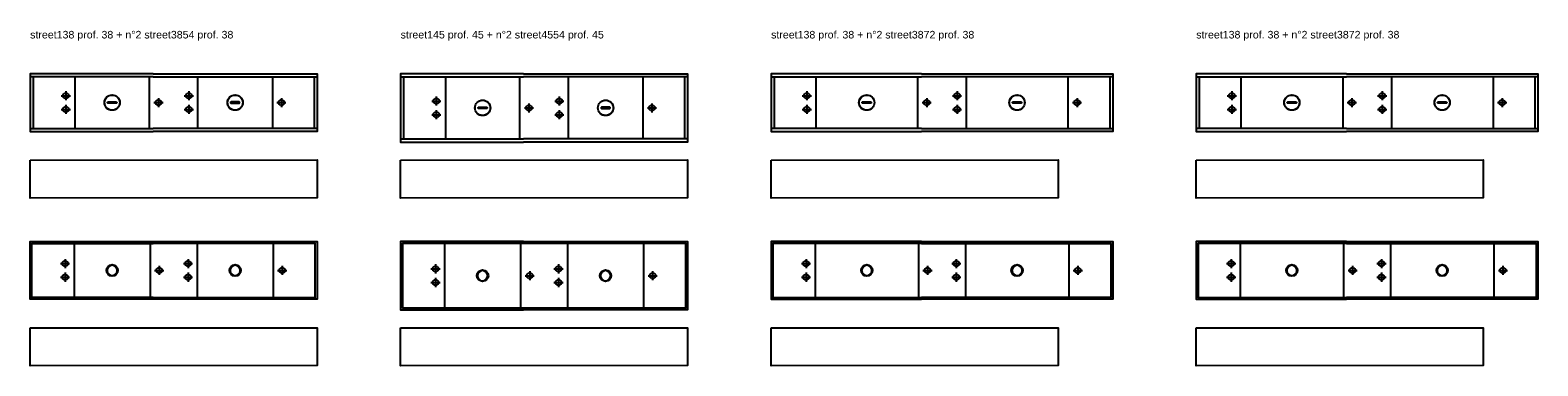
# Model space of a CAD drawing. Header units: millimetres. Extents: x 396 to 4372, y 216 to 1946.
# Tile 11 of 12: x 3379 to 4372, y 588 to 810. Entities that reach past the tile are written whole.
import ezdxf

# ---------------------------------------------------------------- set-up
doc = ezdxf.new("R2010")
doc.units = ezdxf.units.MM
doc.linetypes.add('ACAD_ISO02W100', pattern=[15, 12, -3])
doc.styles.get("Standard").update_dxf_attribs({"font": 'arial.ttf'})

# ---------------------------------------------------------------- blocks, each defined once
blk = doc.blocks.new('*U154')
for p, q in [((81, 36), (0, 36)), ((2, 36), (2, 2)), ((29.49, 36), (29.49, 2)), ((78.51, 2), (78.51, 36)), ((81, 36), (189, 36)), ((110.49, 2), (110.49, 36)), ((159.51, 36), (159.51, 2)), ((187, 36), (187, 2)), ((0, 2), (81, 2)), ((189, 2), (81, 2))]:
    blk.add_line(p, q)
for points in [[(81, 38), (0, 38), (0, 0), (81, 0)], [(81, 38), (189, 38), (189, 0), (81, 0)]]:
    blk.add_lwpolyline(points)
for points in [[(51.2, 19.35), (51.3, 19.39), (51.4, 19.4), (56.6, 19.4), (56.7, 19.39), (56.8, 19.35), (56.88, 19.28), (56.95, 19.2), (56.99, 19.1), (57, 19), (56.99, 18.9), (56.95, 18.8), (56.88, 18.72), (56.8, 18.65), (56.7, 18.61), (56.6, 18.6), (51.4, 18.6), (51.3, 18.61), (51.2, 18.65), (51.12, 18.72), (51.05, 18.8), (51.01, 18.9), (51, 19), (51.01, 19.1), (51.05, 19.2), (51.12, 19.28)], [(137.8, 19.35), (137.7, 19.39), (137.6, 19.4), (132.4, 19.4), (132.3, 19.39), (132.2, 19.35), (132.12, 19.28), (132.05, 19.2), (132.01, 19.1), (132, 19), (132.01, 18.9), (132.05, 18.8), (132.12, 18.72), (132.2, 18.65), (132.3, 18.61), (132.4, 18.6), (137.6, 18.6), (137.7, 18.61), (137.8, 18.65), (137.88, 18.72), (137.95, 18.8), (137.99, 18.9), (138, 19), (137.99, 19.1), (137.95, 19.2), (137.88, 19.28)]]:
    blk.add_lwpolyline(points, close=True)
for centre, radius in [((54, 19), 5.1), ((54, 19), 5), ((135, 19), 5.1), ((135, 19), 5)]:
    blk.add_circle(centre, radius)
at = {"layer": 'Defpoints', "linetype": 'ACAD_ISO02W100'}
for p, q in [((20.49, 23.5), (26.51, 23.5)), ((23.5, 26.51), (23.5, 20.49)), ((84.53, 22.01), (84.53, 15.99)), ((101.49, 23.5), (107.51, 23.5)), ((104.5, 26.51), (104.5, 20.49)), ((165.5, 22.01), (165.5, 15.99)), ((20.49, 14.5), (26.51, 14.5)), ((23.5, 17.51), (23.5, 11.49)), ((81.52, 19), (87.54, 19)), ((101.49, 14.5), (107.51, 14.5)), ((104.5, 17.51), (104.5, 11.49)), ((162.49, 19), (168.51, 19))]:
    blk.add_line(p, q, dxfattribs=at)
for centre in [(23.5, 23.5), (84.53, 19), (104.5, 23.5), (165.5, 19), (23.5, 14.5), (104.5, 14.5)]:
    blk.add_circle(centre, 1.9, dxfattribs=at)
blk = doc.blocks.new('*U155')
for p, q in [((29, 36.81), (29, 1.21)), ((79, 36.81), (79, 1.21)), ((110, 36.81), (110, 1.21)), ((160, 36.81), (160, 1.21, 0))]:
    blk.add_line(p, q)
for points in [[(81, 0), (0, 0), (0, 38.01), (81, 38.01)], [(81, 1.21), (1.2, 1.21), (1.2, 36.81), (81, 36.81)], [(81, 38.01), (189, 38.01), (189, 0.01), (81, 0)], [(81, 1.21), (187.8, 1.21), (187.8, 36.81), (81, 36.81)]]:
    blk.add_lwpolyline(points)
for centre in [(54, 19.01, 0), (135, 19.01, 0)]:
    blk.add_circle(centre, 3.78)
at = {"extrusion": (0, 0, -1)}
for centre in [(-54, 19.01, 0), (-135, 19.01, 0)]:
    blk.add_circle(centre, 3.35, dxfattribs=at)
at = {"layer": 'Defpoints', "linetype": 'ACAD_ISO02W100'}
for p, q in [((19.99, 23.51, 0), (26.01, 23.51, 0)), ((23, 26.52, 0), (23, 20.5, 0)), ((85, 22.02, 0), (85, 16, 0)), ((100.99, 23.51, 0), (107.01, 23.51, 0)), ((104, 26.52, 0), (104, 20.5, 0)), ((166, 22.01), (166, 16)), ((19.99, 14.51, 0), (26.01, 14.51, 0)), ((23, 17.52, 0), (23, 11.5, 0)), ((81.99, 19.01, 0), (88.01, 19.01, 0)), ((100.99, 14.51, 0), (107.01, 14.51, 0)), ((104, 17.52, 0), (104, 11.5, 0)), ((163, 19), (169.01, 19))]:
    blk.add_line(p, q, dxfattribs=at)
for centre in [(23, 23.51, 0), (85, 19.01, 0), (104, 23.51, 0), (166, 19), (23, 14.51, 0), (104, 14.51, 0)]:
    blk.add_circle(centre, 1.9, dxfattribs=at)
blk = doc.blocks.new('*U146')
blk.add_lwpolyline([(0, 25), (189, 25.16), (189, 0.16), (0, 0)], close=True)
blk = doc.blocks.new('*U156')
for p, q in [((0, 43), (81, 43)), ((2, 43), (2, 2)), ((29.49, 43), (29.49, 2)), ((78.51, 2), (78.51, 43)), ((189, 43), (81, 43)), ((110.49, 2), (110.49, 43)), ((159.51, 43), (159.51, 2)), ((187, 43), (187, 2)), ((0, 2), (81, 2)), ((189, 2), (81, 2))]:
    blk.add_line(p, q)
for points in [[(81, 45), (0, 45), (0, 0), (81, 0)], [(81, 45), (189, 45), (189, 0), (81, 0)]]:
    blk.add_lwpolyline(points)
for points in [[(51.2, 22.85), (51.3, 22.89), (51.4, 22.9), (56.6, 22.9), (56.7, 22.89), (56.8, 22.85), (56.88, 22.78), (56.95, 22.7), (56.99, 22.6), (57, 22.5), (56.99, 22.4), (56.95, 22.3), (56.88, 22.22), (56.8, 22.15), (56.7, 22.11), (56.6, 22.1), (51.4, 22.1), (51.3, 22.11), (51.2, 22.15), (51.12, 22.22), (51.05, 22.3), (51.01, 22.4), (51, 22.5), (51.01, 22.6), (51.05, 22.7), (51.12, 22.78)], [(137.8, 22.85), (137.7, 22.89), (137.6, 22.9), (132.4, 22.9), (132.3, 22.89), (132.2, 22.85), (132.12, 22.78), (132.05, 22.7), (132.01, 22.6), (132, 22.5), (132.01, 22.4), (132.05, 22.3), (132.12, 22.22), (132.2, 22.15), (132.3, 22.11), (132.4, 22.1), (137.6, 22.1), (137.7, 22.11), (137.8, 22.15), (137.88, 22.22), (137.95, 22.3), (137.99, 22.4), (138, 22.5), (137.99, 22.6), (137.95, 22.7), (137.88, 22.78)]]:
    blk.add_lwpolyline(points, close=True)
for centre, radius in [((54, 22.5), 5.1), ((54, 22.5), 5), ((135, 22.5), 5.1), ((135, 22.5), 5)]:
    blk.add_circle(centre, radius)
at = {"layer": 'Defpoints', "linetype": 'ACAD_ISO02W100'}
for p, q in [((23.5, 30.01), (23.5, 23.99)), ((104.5, 30.01), (104.5, 23.99)), ((20.49, 27), (26.51, 27)), ((23.5, 21.01), (23.5, 14.99)), ((81.52, 22.5), (87.54, 22.5)), ((84.53, 25.51), (84.53, 19.49)), ((101.49, 27), (107.51, 27)), ((104.5, 21.01), (104.5, 14.99)), ((162.52, 22.5), (168.54, 22.5)), ((165.53, 25.51), (165.53, 19.49)), ((20.49, 18), (26.51, 18)), ((101.49, 18), (107.51, 18))]:
    blk.add_line(p, q, dxfattribs=at)
for centre in [(23.5, 27), (23.5, 18), (84.53, 22.5), (104.5, 27), (104.5, 18), (165.53, 22.5)]:
    blk.add_circle(centre, 1.9, dxfattribs=at)
blk = doc.blocks.new('*U157')
for points in [[(81, 45), (0, 45), (0, 0), (81, -0.01)], [(81, 43.8), (1.2, 43.8), (1.2, 1.2), (81, 1.2)], [(29, 43.8), (29, 1.2)], [(79, 43.8), (79, 1.2)], [(81, 45), (189, 45), (189, 0), (81, -0.01)], [(81, 1.2), (187.8, 1.2), (187.8, 43.8), (81, 43.8)], [(110, 43.8), (110, 1.2)], [(160, 43.8), (160, 1.2)]]:
    blk.add_lwpolyline(points)
for centre in [(54, 22.51, 0), (135, 22.51, 0)]:
    blk.add_circle(centre, 3.78)
at = {"extrusion": (0, 0, -1)}
for centre in [(-54, 22.51, 0), (-135, 22.51, 0)]:
    blk.add_circle(centre, 3.35, dxfattribs=at)
at = {"layer": 'Defpoints', "linetype": 'ACAD_ISO02W100'}
for p, q in [((23, 30.01, 0), (23, 24, 0)), ((104, 30.01, 0), (104, 24, 0)), ((19.99, 27, 0), (26.01, 27, 0)), ((23, 21.01, 0), (23, 15, 0)), ((81.99, 22.5, 0), (88.01, 22.5, 0)), ((85, 25.51, 0), (85, 19.49, 0)), ((100.99, 27, 0), (107.01, 27, 0)), ((104, 21.01, 0), (104, 15, 0)), ((163, 22.5), (169.01, 22.5)), ((166, 25.5), (166, 19.49)), ((19.99, 18, 0), (26.01, 18, 0)), ((100.99, 18, 0), (107.01, 18, 0))]:
    blk.add_line(p, q, dxfattribs=at)
for centre in [(23, 27, 0), (23, 18, 0), (85, 22.5, 0), (104, 27, 0), (104, 18, 0), (166, 22.5)]:
    blk.add_circle(centre, 1.9, dxfattribs=at)
blk = doc.blocks.new('*U158')
for p, q in [((0, 36), (99, 36)), ((2, 36), (2, 2)), ((29.49, 36), (29.49, 2)), ((96.49, 36), (96.49, 2)), ((225, 36), (99, 36)), ((128.51, 36), (128.51, 2)), ((195.51, 36), (195.51, 2)), ((223, 36), (223, 2)), ((99, 2), (0, 2)), ((99, 2), (225, 2))]:
    blk.add_line(p, q)
for points in [[(99, 38), (0, 38), (0, 0), (99, 0)], [(99, 38), (225, 38), (225, 0), (99, 0)]]:
    blk.add_lwpolyline(points)
for points in [[(60.2, 19.35), (60.3, 19.39), (60.4, 19.4), (65.6, 19.4), (65.7, 19.39), (65.8, 19.35), (65.88, 19.28), (65.95, 19.2), (65.99, 19.1), (66, 19), (65.99, 18.9), (65.95, 18.8), (65.88, 18.72), (65.8, 18.65), (65.7, 18.61), (65.6, 18.6), (60.4, 18.6), (60.3, 18.61), (60.2, 18.65), (60.12, 18.72), (60.05, 18.8), (60.01, 18.9), (60, 19), (60.01, 19.1), (60.05, 19.2), (60.12, 19.28)], [(159.2, 19.35), (159.3, 19.39), (159.4, 19.4), (164.6, 19.4), (164.7, 19.39), (164.8, 19.35), (164.88, 19.28), (164.95, 19.2), (164.99, 19.1), (165, 19), (164.99, 18.9), (164.95, 18.8), (164.88, 18.72), (164.8, 18.65), (164.7, 18.61), (164.6, 18.6), (159.4, 18.6), (159.3, 18.61), (159.2, 18.65), (159.12, 18.72), (159.05, 18.8), (159.01, 18.9), (159, 19), (159.01, 19.1), (159.05, 19.2), (159.12, 19.28)]]:
    blk.add_lwpolyline(points, close=True)
for centre, radius in [((63, 19), 5.1), ((63, 19), 5), ((162, 19), 5.1), ((162, 19), 5)]:
    blk.add_circle(centre, radius)
at = {"layer": 'Defpoints', "linetype": 'ACAD_ISO02W100'}
for p, q in [((20.49, 23.5), (26.51, 23.5)), ((23.5, 26.51), (23.5, 20.49)), ((102.5, 22.01), (102.5, 15.99)), ((119.49, 23.5), (125.51, 23.5)), ((122.5, 26.51), (122.5, 20.49)), ((201.5, 22.01), (201.5, 15.99)), ((20.49, 14.5), (26.51, 14.5)), ((23.5, 17.51), (23.5, 11.49)), ((99.49, 19), (105.51, 19)), ((119.49, 14.5), (125.51, 14.5)), ((122.5, 17.51), (122.5, 11.49)), ((198.49, 19), (204.51, 19))]:
    blk.add_line(p, q, dxfattribs=at)
for centre in [(23.5, 23.5), (102.5, 19), (122.5, 23.5), (201.5, 19), (23.5, 14.5), (122.5, 14.5)]:
    blk.add_circle(centre, 1.9, dxfattribs=at)
blk = doc.blocks.new('*U159')
for p, q in [((97, 36.79), (97, 1.2, 0)), ((128, 36.79), (128, 1.2, 0))]:
    blk.add_line(p, q)
for points in [[(99, 38), (0, 38), (0, 0), (99, -0.01)], [(98.99, 36.79), (1.2, 36.79), (1.2, 1.2), (99, 1.2)], [(29, 36.79), (29, 1.2)], [(98.99, 36.79), (223.8, 36.79), (223.8, 1.2), (99, 1.2)], [(99, 38), (225, 38), (225, 0), (99, -0.01)], [(196, 36.79), (196, 1.2)]]:
    blk.add_lwpolyline(points)
for centre in [(63, 19), (162, 19)]:
    blk.add_circle(centre, 3.78)
at = {"extrusion": (0, 0, -1)}
for centre in [(-63, 19, 0), (-162, 19, 0)]:
    blk.add_circle(centre, 3.35, dxfattribs=at)
at = {"layer": 'Defpoints', "linetype": 'ACAD_ISO02W100'}
for p, q in [((19.99, 23.5, 0), (26.01, 23.5, 0)), ((23, 26.51, 0), (23, 20.49, 0)), ((103, 22, 0), (103, 15.99, 0)), ((119, 23.5, 0), (125.01, 23.5, 0)), ((122, 26.51, 0), (122, 20.49, 0)), ((202, 22), (202, 15.99)), ((19.99, 14.5, 0), (26.01, 14.5, 0)), ((23, 17.51, 0), (23, 11.49, 0)), ((99.99, 19, 0), (106.01, 19, 0)), ((119, 14.5, 0), (125.01, 14.5, 0)), ((122, 17.51, 0), (122, 11.49, 0)), ((199, 19), (205.01, 19))]:
    blk.add_line(p, q, dxfattribs=at)
for centre in [(23, 23.5, 0), (103, 19, 0), (122, 23.5, 0), (202, 19), (23, 14.5, 0), (122, 14.5, 0)]:
    blk.add_circle(centre, 1.9, dxfattribs=at)

msp = doc.modelspace()

# ---------------------------------------------------------------- block references
for name, p in [('*U154', (3379.45, 742.81, 0)), ('*U156', (3623.45, 735.81, 0)), ('*U158', (3867.45, 742.81, 0)), ('*U158', (4147.45, 742.81, 0)), ('*U155', (3379.45, 632.1, 0)), ('*U157', (3623.45, 625.11, 0)), ('*U159', (3867.45, 632.11, 0)), ('*U159', (4147.45, 632.11, 0))]:
    msp.add_blockref(name, p)
at = {"color": 3}
for p in [(3379.45, 698.81, 0), (3623.45, 698.81, 0), (3867.45, 698.81, 0), (4147.45, 698.81, 0), (3379.45, 588.11, 0), (3623.45, 588.11, 0), (3867.45, 588.11, 0), (4147.45, 588.11, 0)]:
    msp.add_blockref('*U146', p, dxfattribs=at)

# ---------------------------------------------------------------- texts
at = {"char_height": 5, "attachment_point": 1}
for s, insert in [('street138 prof. 38 + n°2 street3854 prof. 38', (3379.45, 809.11, 0)), ('street145 prof. 45 + n°2 street4554 prof. 45', (3623.45, 809.11, 0)), ('street138 prof. 38 + n°2 street3872 prof. 38 ', (3867.45, 809.11, 0)), ('street138 prof. 38 + n°2 street3872 prof. 38 ', (4147.45, 809.11, 0))]:
    msp.add_mtext_dynamic_manual_height_columns(s, width=140.1131, gutter_width=12.5, heights=[10.39], dxfattribs=dict(at, insert=insert))

doc.saveas('drawing.dxf')
